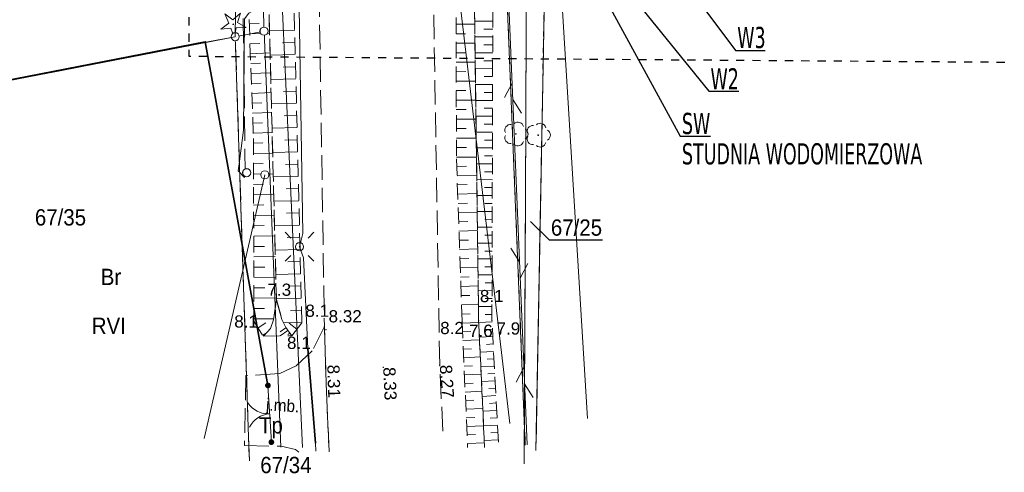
# Model space of a CAD drawing. Extents: x 5477991 to 5478204, y 5952118 to 5952269.
# Tile 3 of 9: x 5478103 to 5478163, y 5952169 to 5952196. Entities that reach past the tile are written whole.
import ezdxf

# ---------------------------------------------------------------- set-up
doc = ezdxf.new("R2010")
doc.units = 0
doc.header["$LTSCALE"] = 0.5
for name, pattern in [('2 1', [3, 2, -1]), ('3 1', [4, 3, -1]), ('BLP', [2, 1, -1]), ('EGKK', [4, 3, -1]), ('EGUG', [2, 1, -1])]:
    doc.linetypes.add(name, pattern=pattern)
doc.layers.get('0').update_dxf_attribs({"color": 251})
for name, color, linetype, lineweight in [('--- 01 WODA OZNACZENIA', 160, 'Continuous', 25), ('EGDE', 7, 'Continuous', 20), ('EGDE_O', 7, 'Continuous', 20), ('EGKK', 251, 'Continuous', 20), ('EGKK_O', 251, 'Continuous', 20), ('EGPG', 251, 'Continuous', 20), ('EGPG_O', 251, 'Continuous', 20), ('EGUG', 251, 'Continuous', 20), ('EGUG_O', 251, 'Continuous', 20), ('OTK', 251, 'Continuous', 20), ('OTK_O', 251, 'Continuous', 20), ('OTO', 251, 'Continuous', 20), ('OTR', 251, 'Continuous', 20), ('OTRN', 251, 'Continuous', 20), ('OTRN_O', 251, 'Continuous', 18), ('OTRS', 251, 'Continuous', 20), ('OTRS_O', 251, 'Continuous', 18), ('OTZ', 7, 'Continuous', 20), ('SUE', 251, 'Continuous', 20), ('SUK', 251, 'Continuous', 20), ('SUL', 251, 'Continuous', 20), ('SUP', 251, 'Continuous', 20), ('SUT', 251, 'Continuous', 20), ('SUW', 251, 'Continuous', 20)]:
    doc.layers.add(name, color=color, linetype=linetype, lineweight=lineweight)
doc.layers.add('Strzałka', color=251, linetype='Continuous')
doc.styles.add('BDOT', font='Arial.ttf', dxfattribs={"width": 0.9})
doc.styles.add('EGBP', font='arial.ttf')
doc.styles.add('EGiB', font='Arial.ttf', dxfattribs={"width": 0.9})
doc.styles.add('PZ', font='romand.shx', dxfattribs={"width": 0.7})
doc.linetypes.add('OTOO', pattern='A,7.5,[30,msgB.shx,S=1.28,R=0,X=0,Y=0],7.5', length=15)
doc.linetypes.add('SUTP', pattern='A,7.5,[50,msgB.shx,S=1,R=0,X=0,Y=0],15,[50,msgB.shx,S=1,R=180,X=0,Y=0],7.5', length=30)
doc.dimstyles.new('PZ', dxfattribs={"dimscale": 0.5, "dimtxt": 2.2, "dimasz": 0, "dimexe": 0, "dimexo": 0, "dimgap": 0.5, "dimtad": 1, "dimdec": 1, "dimlfac": 0.1, "dimzin": 0, "dimdsep": 46, "dimtxsty": 'PZ', "dimcen": 0.09, "dimse1": 1, "dimse2": 1, "dimsd1": 1, "dimsd2": 1, "dimclrd": 8, "dimclre": 8, "dimclrt": 256, "dimadec": 0, "dimazin": 0, "dimtfac": 1, "dimtdec": 1, "dimtofl": 0, "dimtmove": 1, "dimatfit": 3, "dimfxl": 1, "dimtolj": 1, "dimtzin": 0, "dimarcsym": 0})

# ---------------------------------------------------------------- blocks, each defined once
blk = doc.blocks.new('oto')
at = {"layer": 'OTO', "color": 0, "const_width": 0.35}
blk.add_lwpolyline([(-0.175, 0, 1), (0.175, 0, 1)], format="xyb", close=True, dxfattribs=at)
blk = doc.blocks.new('OTOB')
at = {"layer": 'OTO', "color": 0, "lineweight": 18}
for centre, start, end in [((0, 3), 209.9347, 270.0084), ((0.02, -3), 90.3479, 149.9343)]:
    blk.add_arc(centre, 3, start, end, dxfattribs=at)
blk = doc.blocks.new('OTRN')
at = {"layer": 'OTRN', "color": 0, "const_width": 0.09}
blk.add_lwpolyline([(-0.04, 0, 1), (0.04, 0, 1)], format="xyb", close=True, dxfattribs=at)
at = {"layer": 'OTRN_O', "color": 0, "style": 'BDOT'}
blk.add_attdef('RZEDNA', (0.51, 0.52), '', height=1.5, dxfattribs=at)
blk = doc.blocks.new('OTZL')
at = {"layer": 'OTZ', "color": 0, "lineweight": 18, "const_width": 0.1}
blk.add_lwpolyline([(-0.05, 0, 1), (0.05, 0, 1)], format="xyb", close=True, dxfattribs=at)
at = {"layer": 'OTZ', "color": 0, "lineweight": 18}
for centre, start, end in [((0.25, 0.76), 12, 132), ((-0.65, 0.47), 84, 204), ((0.8, 0), 300, 60), ((-0.65, -0.47), 156, 276), ((0.25, -0.76), 228, 348)]:
    blk.add_arc(centre, 0.7, start, end, dxfattribs=at)
blk = doc.blocks.new('OTZG')
at = {"layer": 'OTZ', "color": 0, "lineweight": 18}
for p, q in [((-1.04, 1.27, 0.5), (-0.04, 0.56, 0.5)), ((-0.55, 0.14, 0.5), (-1.04, 1.27, 0.5)), ((-0.04, 0.56, 0.5), (0.88, 1.38, 0.5)), ((0.88, 1.38, 0.5), (0.53, 0.21, 0.5)), ((-1.53, -0.6, 0.5), (-0.55, 0.14, 0.5)), ((0.53, 0.21, 0.5), (1.59, -0.41, 0.5)), ((-0.3, -0.48, 0.5), (-1.53, -0.6, 0.5)), ((0.1, -1.64, 0.5), (-0.3, -0.48, 0.5)), ((0.36, -0.44, 0.5), (0.1, -1.64, 0.5)), ((1.59, -0.41, 0.5), (0.36, -0.44, 0.5))]:
    blk.add_line(p, q, dxfattribs=at)
at = {"layer": 'OTZ', "color": 0, "lineweight": 18, "const_width": 0.1}
blk.add_lwpolyline([(-0.05, 0, 1), (0.05, 0, 1)], format="xyb", close=True, dxfattribs=at)
blk = doc.blocks.new('OTRS')
at = {"layer": 'OTRS', "color": 0, "lineweight": -3, "const_width": 0.09}
blk.add_lwpolyline([(-0.04, 0, 1), (0.04, 0, 1)], format="xyb", close=True, dxfattribs=at)
at = {"layer": 'OTRS_O', "color": 0, "style": 'BDOT'}
blk.add_attdef('RZEDNA', (0.51, 0.52), '', height=1.5, dxfattribs=at)
blk = doc.blocks.new('SUPP')
at = {"color": 0}
blk.add_wipeout([(0.48, 0), (0.46, 0.15), (0.39, 0.28), (0.28, 0.39), (0.15, 0.46), (0, 0.48), (-0.15, 0.46), (-0.28, 0.39), (-0.39, 0.28), (-0.46, 0.15), (-0.48, 0), (-0.46, -0.15), (-0.39, -0.28), (-0.28, -0.39), (-0.15, -0.46), (0, -0.48), (0.15, -0.46), (0.28, -0.39), (0.39, -0.28), (0.46, -0.15)], dxfattribs=at).dxf.layer = 'SUP'
at = {"layer": 'SUP', "color": 0, "lineweight": 18}
blk.add_circle((0, 0), 0.5, dxfattribs=at)
blk = doc.blocks.new('SUEO')
at = {"layer": 'SUE', "color": 0, "lineweight": 18}
blk.add_circle((0, 0), 0.5, dxfattribs=at)
blk = doc.blocks.new('SUE_L')
at = {"layer": 'SUE', "color": 0, "lineweight": 18}
for p, q in [((-1.77, 1.77), (-1.06, 1.06)), ((1.06, 1.06), (1.77, 1.77)), ((-1.77, -1.77), (-1.06, -1.06)), ((1.06, -1.06), (1.77, -1.77))]:
    blk.add_line(p, q, dxfattribs=at)
at = {"layer": 'SUE', "color": 0, "const_width": 0.09}
blk.add_lwpolyline([(-0.04, 0, 1), (0.04, 0, 1)], format="xyb", close=True, dxfattribs=at)
blk = doc.blocks.new('EGPG_a')
at = {"layer": 'EGPG_O', "color": 0, "style": 'EGBP'}
blk.add_attdef('NRP', (0.98, 0.52), '', height=1.5, dxfattribs=at)
at = {"color": 0}
blk.add_wipeout([(0.48, 0), (0.46, 0.15), (0.39, 0.28), (0.28, 0.39), (0.15, 0.46), (0, 0.48), (-0.15, 0.46), (-0.28, 0.39), (-0.39, 0.28), (-0.46, 0.15), (-0.48, 0), (-0.46, -0.15), (-0.39, -0.28), (-0.28, -0.39), (-0.15, -0.46), (0, -0.48), (0.15, -0.46), (0.28, -0.39), (0.39, -0.28), (0.46, -0.15)], dxfattribs=at).dxf.layer = 'EGPG'
at = {"layer": 'EGPG', "color": 0, "lineweight": 18}
blk.add_circle((0, 0, 1), 0.5, dxfattribs=at)
blk = doc.blocks.new('SUTP')
at = {"layer": 'SUT', "color": 0, "lineweight": 18}
for p, q in [((-1, 0.27), (0, 2)), ((1, -1.73), (0, 0))]:
    blk.add_line(p, q, dxfattribs=at)

msp = doc.modelspace()

# ---------------------------------------------------------------- linework, layer by layer
at = {"layer": 'EGDE', "lineweight": 18}
for points in [[(5478138.643, 5952261.948), (5478135.96, 5952225.92), (5478183.22, 5952225.18), (5478182.42, 5952197.17), (5478135.06, 5952197.9), (5478134.54, 5952169.916)], [(5478133.87, 5952170.732), (5478132.75, 5952197.94), (5478131.99, 5952216.23), (5478132.73, 5952225.97), (5478135.46, 5952261.562)], [(5478117.721, 5952259.545), (5478116.78, 5952247.79), (5478116.07, 5952195.31), (5478117.84, 5952195.65), (5478117.03, 5952216.4), (5478120.247, 5952259.821)], [(5478134.548, 5952170.371), (5478135.06, 5952197.9), (5478132.75, 5952197.94), (5478133.89, 5952170.239)]]:
    msp.add_lwpolyline(points, dxfattribs=at)
at = {"layer": 'EGKK', "color": 82, "linetype": 'EGKK', "lineweight": 18, "true_color": 0x24bc24}
msp.add_lwpolyline([(5478134.569, 5952171.505), (5478134.566, 5952171.323)], dxfattribs=at)
at = {"layer": 'EGUG', "linetype": 'EGUG', "lineweight": 18}
for points in [[(5478133.878, 5952170.536), (5478132.75, 5952197.94), (5478131.99, 5952216.23), (5478132.73, 5952225.97), (5478135.479, 5952261.807)], [(5478134.566, 5952171.322), (5478135.06, 5952197.9), (5478135.96, 5952225.92), (5478138.641, 5952261.913)], [(5478135.458, 5952261.531), (5478132.73, 5952225.97), (5478131.99, 5952216.23), (5478132.75, 5952197.94), (5478133.841, 5952171.424)], [(5478201.197, 5952247.222), (5478186.09, 5952245.8), (5478183.22, 5952225.18), (5478182.42, 5952197.17), (5478135.06, 5952197.9), (5478134.54, 5952169.967)]]:
    msp.add_lwpolyline(points, dxfattribs=at)
at = {"layer": 'OTK', "linetype": '3 1', "lineweight": 18}
for points in [[(5478124.2, 5952259.624), (5478123.45, 5952250.23), (5478122.17, 5952231.51), (5478121.79, 5952221.71), (5478121.19, 5952200.03), (5478121.55, 5952177.52), (5478121.71, 5952172.53), (5478121.84, 5952169.929)], [(5478128.828, 5952171.097), (5478128.63, 5952175.15), (5478128.21, 5952200), (5478128.68, 5952218.43), (5478128.8, 5952220.95), (5478128.95, 5952224.6), (5478129.06, 5952228.05), (5478130.35, 5952248.13), (5478131.12, 5952258.45), (5478131.23, 5952259.771)], [(5478121.845, 5952169.833), (5478121.71, 5952172.53), (5478121.55, 5952177.52), (5478120.8, 5952176.04), (5478119.82, 5952175.12), (5478118.82, 5952174.65), (5478116.73, 5952174.51), (5478116.64, 5952170.22), (5478118.89, 5952170.18), (5478119.78, 5952169.97), (5478119.973, 5952169.824)]]:
    msp.add_lwpolyline(points, dxfattribs=at)
at = {"layer": 'OTO', "lineweight": 18}
msp.add_lwpolyline([(5478118.08, 5952173.91), (5478118.29, 5952170.43)], dxfattribs=at)
at = {"layer": 'OTR'}
for p, q in [((5478116.931, 5952196.094), (5478117.547, 5952196.117)), ((5478129.639, 5952196.073), (5478130.784, 5952196.076)), ((5478131.891, 5952196.266), (5478130.781, 5952196.269)), ((5478116.953, 5952195.485), (5478118.18, 5952195.53)), ((5478119.722, 5952195.705), (5478118.176, 5952195.667)), ((5478129.64, 5952195.491), (5478130.216, 5952195.493)), ((5478131.888, 5952195.293), (5478130.794, 5952195.296)), ((5478131.89, 5952195.779), (5478131.339, 5952195.781)), ((5478116.976, 5952194.876), (5478117.586, 5952194.899)), ((5478119.74, 5952194.958), (5478118.968, 5952194.939)), ((5478129.642, 5952194.909), (5478130.799, 5952194.912)), ((5478131.887, 5952194.806), (5478131.344, 5952194.808)), ((5478116.998, 5952194.267), (5478118.211, 5952194.312)), ((5478119.758, 5952194.211), (5478118.215, 5952194.173)), ((5478129.643, 5952194.327), (5478130.225, 5952194.328)), ((5478131.886, 5952194.32), (5478130.807, 5952194.323)), ((5478117.021, 5952193.658), (5478117.624, 5952193.68)), ((5478119.777, 5952193.463), (5478119.005, 5952193.445)), ((5478129.645, 5952193.745), (5478130.814, 5952193.748)), ((5478131.884, 5952193.833), (5478131.349, 5952193.835)), ((5478117.043, 5952193.049), (5478118.242, 5952193.093)), ((5478129.646, 5952193.162), (5478130.234, 5952193.164)), ((5478131.883, 5952193.347), (5478130.819, 5952193.349)), ((5478131.882, 5952192.86), (5478131.354, 5952192.861)), ((5478117.066, 5952192.44), (5478117.662, 5952192.462)), ((5478119.795, 5952192.716), (5478118.253, 5952192.679)), ((5478129.648, 5952192.58), (5478130.829, 5952192.583)), ((5478131.88, 5952192.373), (5478130.832, 5952192.376)), ((5478117.088, 5952191.831), (5478118.274, 5952191.875)), ((5478119.813, 5952191.969), (5478119.043, 5952191.95)), ((5478129.649, 5952191.998), (5478130.243, 5952192)), ((5478131.879, 5952191.887), (5478131.359, 5952191.888)), ((5478117.111, 5952191.222), (5478117.7, 5952191.244)), ((5478119.831, 5952191.222), (5478118.291, 5952191.185)), ((5478129.651, 5952191.416), (5478130.844, 5952191.419)), ((5478131.878, 5952191.4), (5478130.845, 5952191.403)), ((5478117.133, 5952190.613), (5478118.305, 5952190.656)), ((5478119.85, 5952190.475), (5478119.08, 5952190.456)), ((5478129.652, 5952190.834), (5478130.252, 5952190.835)), ((5478131.875, 5952190.427), (5478130.857, 5952190.43)), ((5478131.876, 5952190.914), (5478131.364, 5952190.915)), ((5478117.156, 5952190.004), (5478117.738, 5952190.025)), ((5478129.654, 5952190.251), (5478130.86, 5952190.255)), ((5478131.873, 5952189.941), (5478131.369, 5952189.942)), ((5478117.178, 5952189.395), (5478118.336, 5952189.438)), ((5478119.868, 5952189.728), (5478118.33, 5952189.69)), ((5478129.655, 5952189.669), (5478130.261, 5952189.671)), ((5478131.872, 5952189.454), (5478130.87, 5952189.457)), ((5478117.191, 5952188.786), (5478117.772, 5952188.787)), ((5478119.886, 5952188.981), (5478119.118, 5952188.962)), ((5478129.657, 5952189.087), (5478130.875, 5952189.09)), ((5478131.871, 5952188.968), (5478131.373, 5952188.969)), ((5478117.192, 5952188.152), (5478118.369, 5952188.155)), ((5478119.904, 5952188.234), (5478118.368, 5952188.196)), ((5478129.658, 5952188.505), (5478130.27, 5952188.507)), ((5478131.869, 5952188.481), (5478130.883, 5952188.484)), ((5478131.868, 5952187.995), (5478131.378, 5952187.996)), ((5478117.194, 5952187.517), (5478117.79, 5952187.519)), ((5478119.923, 5952187.487), (5478119.155, 5952187.468)), ((5478129.66, 5952187.923), (5478130.89, 5952187.926)), ((5478129.677, 5952187.341), (5478130.287, 5952187.362)), ((5478131.867, 5952187.508), (5478130.895, 5952187.511)), ((5478117.196, 5952186.883), (5478118.402, 5952186.886)), ((5478119.941, 5952186.739), (5478118.407, 5952186.702)), ((5478129.697, 5952186.775), (5478130.904, 5952186.817)), ((5478131.865, 5952187.022), (5478131.383, 5952187.023)), ((5478117.198, 5952186.249), (5478117.808, 5952186.25)), ((5478129.716, 5952186.209), (5478130.314, 5952186.23)), ((5478131.864, 5952186.535), (5478130.908, 5952186.538)), ((5478117.199, 5952185.615), (5478118.435, 5952185.618)), ((5478119.959, 5952185.992), (5478119.192, 5952185.974)), ((5478129.736, 5952185.643), (5478130.919, 5952185.685)), ((5478131.861, 5952185.562), (5478130.92, 5952185.565)), ((5478131.863, 5952186.049), (5478131.388, 5952186.05)), ((5478117.201, 5952184.98), (5478117.826, 5952184.982)), ((5478119.977, 5952185.245), (5478118.445, 5952185.208)), ((5478129.756, 5952185.078), (5478130.341, 5952185.098)), ((5478131.86, 5952185.075), (5478131.393, 5952185.077)), ((5478117.203, 5952184.346), (5478118.467, 5952184.349)), ((5478119.996, 5952184.498), (5478119.23, 5952184.479)), ((5478129.776, 5952184.512), (5478130.934, 5952184.552)), ((5478131.859, 5952184.589), (5478130.933, 5952184.592)), ((5478117.204, 5952183.712), (5478117.844, 5952183.714)), ((5478120.014, 5952183.751), (5478118.483, 5952183.714)), ((5478129.795, 5952183.946), (5478130.368, 5952183.966)), ((5478131.857, 5952184.102), (5478131.398, 5952184.104)), ((5478129.815, 5952183.38), (5478130.948, 5952183.42)), ((5478131.856, 5952183.616), (5478130.946, 5952183.618)), ((5478131.855, 5952183.129), (5478131.403, 5952183.131)), ((5478117.206, 5952183.078), (5478118.5, 5952183.081)), ((5478120.032, 5952183.004), (5478119.267, 5952182.985)), ((5478129.835, 5952182.814), (5478130.395, 5952182.834)), ((5478131.853, 5952182.643), (5478130.958, 5952182.645)), ((5478117.208, 5952182.443), (5478117.862, 5952182.445)), ((5478120.05, 5952182.257), (5478118.522, 5952182.219)), ((5478129.855, 5952182.248), (5478130.963, 5952182.287)), ((5478131.852, 5952182.156), (5478131.408, 5952182.158)), ((5478117.209, 5952181.809), (5478118.532, 5952181.813)), ((5478120.068, 5952181.51), (5478119.305, 5952181.491)), ((5478129.875, 5952181.683), (5478130.422, 5952181.702)), ((5478131.851, 5952181.67), (5478130.971, 5952181.672)), ((5478117.211, 5952181.175), (5478117.88, 5952181.177)), ((5478120.087, 5952180.762), (5478118.56, 5952180.725)), ((5478129.894, 5952181.117), (5478130.978, 5952181.155)), ((5478131.848, 5952180.697), (5478130.984, 5952180.699)), ((5478131.849, 5952181.183), (5478131.413, 5952181.184)), ((5478117.213, 5952180.541), (5478118.565, 5952180.544)), ((5478129.914, 5952180.551), (5478130.45, 5952180.57)), ((5478131.846, 5952180.21), (5478131.418, 5952180.211)), ((5478117.215, 5952179.906), (5478117.898, 5952179.908)), ((5478120.105, 5952180.015), (5478119.342, 5952179.997)), ((5478129.934, 5952179.985), (5478130.992, 5952180.022)), ((5478131.845, 5952179.724), (5478130.996, 5952179.726)), ((5478117.216, 5952179.272), (5478118.598, 5952179.276)), ((5478120.123, 5952179.268), (5478118.599, 5952179.231)), ((5478129.954, 5952179.419), (5478130.477, 5952179.438)), ((5478129.974, 5952178.853), (5478131.007, 5952178.89)), ((5478131.844, 5952179.237), (5478131.423, 5952179.238)), ((5478117.218, 5952178.638), (5478117.87, 5952178.64)), ((5478120.141, 5952178.521), (5478119.467, 5952178.505)), ((5478129.993, 5952178.288), (5478130.504, 5952178.306)), ((5478131.842, 5952178.751), (5478131.009, 5952178.753)), ((5478131.841, 5952178.264), (5478131.428, 5952178.265)), ((5478117.22, 5952178.004), (5478118.43, 5952178.007)), ((5478117.476, 5952177.443), (5478117.956, 5952177.746)), ((5478120.16, 5952177.774), (5478119.04, 5952177.747)), ((5478119.854, 5952177.366), (5478119.377, 5952177.736)), ((5478130.014, 5952177.722), (5478131.026, 5952177.766)), ((5478131.844, 5952177.811), (5478131.026, 5952177.767)), ((5478117.762, 5952176.99), (5478117.981, 5952177.127)), ((5478119.183, 5952177.452), (5478118.831, 5952177.197)), ((5478119.302, 5952177.288), (5478118.833, 5952176.948)), ((5478119.421, 5952177.124), (5478119.304, 5952177.039)), ((5478130.037, 5952177.195), (5478130.544, 5952177.217)), ((5478131.868, 5952177.359), (5478131.458, 5952177.337)), ((5478130.06, 5952176.668), (5478131.076, 5952176.712)), ((5478131.892, 5952176.906), (5478131.069, 5952176.862)), ((5478131.917, 5952176.454), (5478131.504, 5952176.431)), ((5478130.083, 5952176.14), (5478130.592, 5952176.163)), ((5478131.941, 5952176.001), (5478131.112, 5952175.957)), ((5478130.106, 5952175.613), (5478131.126, 5952175.658)), ((5478131.965, 5952175.549), (5478131.549, 5952175.526)), ((5478130.129, 5952175.086), (5478130.64, 5952175.108)), ((5478131.99, 5952175.096), (5478131.155, 5952175.051)), ((5478132.014, 5952174.644), (5478131.595, 5952174.621)), ((5478130.152, 5952174.559), (5478131.176, 5952174.604)), ((5478130.174, 5952174.032), (5478130.688, 5952174.054)), ((5478132.038, 5952174.191), (5478131.198, 5952174.146)), ((5478130.197, 5952173.505), (5478131.226, 5952173.549)), ((5478132.063, 5952173.739), (5478131.641, 5952173.716)), ((5478130.22, 5952172.978), (5478130.736, 5952173)), ((5478132.087, 5952173.287), (5478131.24, 5952173.241)), ((5478132.111, 5952172.834), (5478131.687, 5952172.811)), ((5478130.243, 5952172.45), (5478131.276, 5952172.495)), ((5478132.136, 5952172.382), (5478131.283, 5952172.336)), ((5478130.266, 5952171.923), (5478130.783, 5952171.946)), ((5478132.16, 5952171.929), (5478131.732, 5952171.906)), ((5478130.289, 5952171.396), (5478131.326, 5952171.441)), ((5478132.185, 5952171.477), (5478131.326, 5952171.431)), ((5478132.209, 5952171.024), (5478131.778, 5952171.001)), ((5478130.312, 5952170.869), (5478130.831, 5952170.892)), ((5478132.233, 5952170.572), (5478131.369, 5952170.525)), ((5478130.335, 5952170.342), (5478131.375, 5952170.387))]:
    msp.add_line(p, q, dxfattribs=at)
at = {"layer": 'OTR', "linetype": '2 1', "lineweight": 18}
for points in [[(5478117.53, 5952222.83), (5478117.06, 5952221.9), (5478116.81, 5952199.37), (5478117.19, 5952189.07), (5478117.22, 5952177.85), (5478117.8, 5952176.93), (5478118.24, 5952177.41), (5478118.42, 5952177.94), (5478118.6, 5952179.18), (5478118.08, 5952199.41), (5478118.49, 5952220.25), (5478118.38, 5952221.78), (5478118.13, 5952222.25)], [(5478119.54, 5952176.96), (5478120.16, 5952177.76), (5478119.63, 5952199.47), (5478120.16, 5952221.93), (5478119.34, 5952222.82), (5478119.13, 5952222.24), (5478118.85, 5952221.79), (5478118.49, 5952220.25), (5478118.08, 5952199.41), (5478118.6, 5952179.18), (5478118.94, 5952177.96), (5478119.17, 5952177.47)], [(5478117.8, 5952176.93), (5478119.54, 5952176.96), (5478119.17, 5952177.47), (5478118.94, 5952177.96), (5478118.6, 5952179.18), (5478118.42, 5952177.94), (5478118.24, 5952177.41)]]:
    msp.add_lwpolyline(points, close=True, dxfattribs=at)
for points in [[(5478131.389, 5952170.103), (5478131.02, 5952177.9), (5478130.74, 5952199.46), (5478130.93, 5952216.73), (5478130.78, 5952218.43), (5478130.53, 5952218.92), (5478129.9, 5952218.27), (5478129.63, 5952199.49), (5478129.66, 5952187.82), (5478130.01, 5952177.81), (5478130.345, 5952170.112)], [(5478132.241, 5952170.434), (5478131.84, 5952177.88), (5478131.9, 5952199.5), (5478131.97, 5952218.27), (5478131.51, 5952218.87), (5478131.24, 5952218.45), (5478130.93, 5952216.73), (5478130.74, 5952199.46), (5478131.02, 5952177.9), (5478131.359, 5952170.742)]]:
    msp.add_lwpolyline(points, dxfattribs=at)
at = {"layer": 'Strzałka'}
msp.add_polyline3d([(5478138.636, 5952182.829, 0), (5478135.383, 5952182.829, 0), (5478134.201, 5952183.974, 0)], dxfattribs=at)
at = {"layer": 'SUK', "lineweight": 18}
for points in [[(5478132.942, 5952171.567), (5478132.46, 5952175.59), (5478129.6, 5952199.72), (5478132.13, 5952248.55)], [(5478137.704, 5952171.888), (5478135.32, 5952210.94), (5478137.17, 5952247.91)]]:
    msp.add_lwpolyline(points, dxfattribs=at)
at = {"layer": 'SUL', "lineweight": 35}
msp.add_lwpolyline([(5478121, 5952170.37), (5478120.53, 5952176.17)], dxfattribs=at)
at = {"layer": 'SUT', "linetype": '3 1', "lineweight": 18}
for points in [[(5478133.821, 5952169.105), (5478134, 5952207.05), (5478136.79, 5952259.85), (5478141.44, 5952266.25)], [(5478133.828, 5952170.469), (5478134, 5952207.05), (5478136.79, 5952259.85), (5478141.44, 5952266.25)]]:
    msp.add_lwpolyline(points, dxfattribs=at)
at = {"layer": 'SUT', "linetype": 'Continuous', "lineweight": 18, "flags": 128}
msp.add_lwpolyline([(5478136.83, 5952260.26), (5478132.65, 5952202.7), (5478133.996, 5952170.257)], dxfattribs=at)

# ---------------------------------------------------------------- block references
at = {"layer": 'OTO', "xscale": 0.5, "yscale": 0.5, "zscale": 0.5}
msp.add_blockref('oto', (5478118.08, 5952173.91), dxfattribs=at)
at = {"layer": 'OTO', "color": 18, "true_color": 0x000000, "xscale": 0.5, "yscale": 0.5, "zscale": 0.5, "rotation": 3.453316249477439}
msp.add_blockref('OTOB', (5478118.185, 5952172.17), dxfattribs=at)
at = {"layer": 'OTO', "color": 18, "true_color": 0x000000, "xscale": 0.5, "yscale": 0.5, "zscale": 0.5}
msp.add_blockref('oto', (5478118.29, 5952170.43), dxfattribs=at)
at = {"layer": 'OTRN'}
ref = msp.add_blockref('OTRN', (5478118.6, 5952179.18), dxfattribs=dict(at, xscale=0.5, yscale=0.5, zscale=0.5, rotation=360))
ref.add_attrib('RZEDNA', '7.3', (5478118.05, 5952179.41, 7.3), dxfattribs={"layer": 'OTRN_O', "color": 0, "height": 0.75, "style": 'BDOT'})
ref = msp.add_blockref('OTRN', (5478131, 5952178.91), dxfattribs=dict(at, xscale=0.5, yscale=0.5, zscale=0.5, rotation=360))
ref.add_attrib('RZEDNA', '8.1', (5478131.098, 5952179.02, 8.1), dxfattribs={"layer": 'OTRN_O', "color": 0, "height": 0.75, "style": 'BDOT'})
ref = msp.add_blockref('OTRN', (5478120.16, 5952177.76), dxfattribs=dict(at, xscale=0.5, yscale=0.5, zscale=0.5, rotation=360))
ref.add_attrib('RZEDNA', '8.1', (5478120.377, 5952178.12, 8.1), dxfattribs={"layer": 'OTRN_O', "color": 0, "height": 0.75, "style": 'BDOT'})
ref = msp.add_blockref('OTRN', (5478117.22, 5952177.85), dxfattribs=dict(at, xscale=0.5, yscale=0.5, zscale=0.5, rotation=360))
ref.add_attrib('RZEDNA', '8.1', (5478116.01, 5952177.46, 8.1), dxfattribs={"layer": 'OTRN_O', "color": 0, "height": 0.75, "style": 'BDOT'})
ref = msp.add_blockref('OTRN', (5478130.01, 5952177.81), dxfattribs=dict(at, xscale=0.5, yscale=0.5, zscale=0.5, rotation=360))
ref.add_attrib('RZEDNA', '8.2', (5478128.66, 5952177.06, 8.2), dxfattribs={"layer": 'OTRN_O', "color": 0, "height": 0.75, "style": 'BDOT'})
ref = msp.add_blockref('OTRN', (5478131.02, 5952177.9), dxfattribs=dict(at, xscale=0.5, yscale=0.5, zscale=0.5, rotation=360))
ref.add_attrib('RZEDNA', '7.6', (5478130.43, 5952176.89, 7.6), dxfattribs={"layer": 'OTRN_O', "color": 0, "height": 0.75, "style": 'BDOT'})
ref = msp.add_blockref('OTRN', (5478131.84, 5952177.88), dxfattribs=dict(at, xscale=0.5, yscale=0.5, zscale=0.5, rotation=360))
ref.add_attrib('RZEDNA', '7.9', (5478132.12, 5952177.03, 7.9), dxfattribs={"layer": 'OTRN_O', "color": 0, "height": 0.75, "style": 'BDOT'})
ref = msp.add_blockref('OTRN', (5478119.54, 5952176.96), dxfattribs=dict(at, xscale=0.5, yscale=0.5, zscale=0.5, rotation=360))
ref.add_attrib('RZEDNA', '8.1', (5478119.25, 5952176.15, 8.1), dxfattribs={"layer": 'OTRN_O', "color": 0, "height": 0.75, "style": 'BDOT'})
at = {"layer": 'OTRS', "xscale": 0.5, "yscale": 0.5, "zscale": 0.5, "rotation": 360}
msp.add_blockref('OTRS', (5478121.55, 5952177.52), dxfattribs=at).add_auto_attribs({'RZEDNA': '8.32'})
at = {"layer": 'OTRS'}
ref = msp.add_blockref('OTRS', (5478121.64, 5952177.33), dxfattribs=dict(at, xscale=0.5, yscale=0.5, zscale=0.5, rotation=360))
ref.add_attrib('RZEDNA', '8.31', (5478121.727, 5952175.174, 8.31), dxfattribs={"layer": 'OTRS_O', "color": 0, "height": 0.75, "rotation": 271.65992, "style": 'BDOT'})
ref = msp.add_blockref('OTRS', (5478125.16, 5952175.02), dxfattribs=dict(at, xscale=0.5, yscale=0.5, zscale=0.5, rotation=360))
ref.add_attrib('RZEDNA', '8.33', (5478125.16, 5952175.02, 8.33), dxfattribs={"layer": 'OTRS_O', "color": 0, "height": 0.75, "rotation": 272.50159, "style": 'BDOT'})
ref = msp.add_blockref('OTRS', (5478128.63, 5952175.15), dxfattribs=dict(at, xscale=0.5, yscale=0.5, zscale=0.5, rotation=360))
ref.add_attrib('RZEDNA', '8.27', (5478128.63, 5952175.15, 8.27), dxfattribs={"layer": 'OTRS_O', "color": 0, "height": 0.75, "rotation": 274.08525, "style": 'BDOT'})
at = {"layer": 'OTZ', "xscale": 0.5, "yscale": 0.5, "zscale": 0.5, "rotation": 360}
for name, p in [('OTZG', (5478115.95, 5952196.07)), ('OTZL', (5478133.31, 5952189.34)), ('OTZL', (5478134.68, 5952189.27))]:
    msp.add_blockref(name, p, dxfattribs=at)
at = {"layer": 'SUT', "linetype": 'SUTP', "lineweight": 18, "xscale": 0.5, "yscale": 0.5, "zscale": 0.5}
for p, rotation in [((5478133.116, 5952191.46), 2.375405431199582), ((5478133.53, 5952181.498), 182.3754054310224), ((5478133.84, 5952174.004), 2.375405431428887)]:
    msp.add_blockref('SUTP', p, dxfattribs=dict(at, rotation=rotation))

# ---------------------------------------------------------------- texts
at = {"layer": '--- 01 WODA OZNACZENIA', "linetype": 'Continuous', "char_height": 1.3, "attachment_point": 4, "style": 'PZ'}
for s, insert in [('\\fTahoma|b0|i0|c238|p32;W3', (5478146.908, 5952195.247)), ('\\fTahoma|b0|i0|c238|p32;W2', (5478145.265, 5952192.723)), ('\\fTahoma|b0|i0|c238|p32;SW', (5478143.51, 5952189.973)), ('\\fTahoma|b0|i0|c238|p32;STUDNIA WODOMIERZOWA', (5478143.51, 5952188.111))]:
    msp.add_mtext(s, dxfattribs=dict(at, insert=insert))
at = {"layer": 'EGDE_O', "char_height": 1, "attachment_point": 7, "style": 'EGiB'}
for s, insert in [('67/35', (5478103.762, 5952183.71)), ('67/25\\P', (5478135.459, 5952183.084))]:
    msp.add_mtext(s, dxfattribs=dict(at, insert=insert))
at = {"layer": 'EGDE_O', "color": 18, "true_color": 0x000000, "insert": (5478117.608, 5952168.513), "char_height": 1, "attachment_point": 7, "style": 'EGiB'}
msp.add_mtext('67/34', dxfattribs=at)
at = {"layer": 'EGKK_O', "insert": (5478107.259, 5952178.071), "char_height": 1, "attachment_point": 1, "style": 'EGiB'}
msp.add_mtext('RVI', dxfattribs=at)
at = {"layer": 'EGUG_O', "insert": (5478107.809, 5952180.071), "char_height": 1, "attachment_point": 7, "style": 'EGiB'}
msp.add_mtext('Br', dxfattribs=at)
at = {"layer": 'EGUG_O', "color": 96, "true_color": 0x008000, "insert": (5478117.53, 5952170.66), "char_height": 1, "attachment_point": 7, "style": 'EGiB'}
msp.add_mtext('Tp', dxfattribs=at)
at = {"layer": 'OTK_O', "color": 18, "true_color": 0x000000, "insert": (5478117.93, 5952172.15), "char_height": 0.75, "attachment_point": 7, "rotation": 356.42329, "style": 'BDOT'}
msp.add_mtext('j.mb.', dxfattribs=at)

# ---------------------------------------------------------------- leaders
at = {"layer": '--- 01 WODA OZNACZENIA', "color": 4, "linetype": 'Continuous', "annotation_type": 0, "has_hookline": 1, "hookline_direction": 0}
for points, text_width in [([(5478138.559, 5952205.421), (5478146.808, 5952194.47)], 1.725), ([(5478138.395, 5952200.302), (5478145.165, 5952191.96)], 1.741)]:
    msp.add_leader(points, dimstyle='PZ', override={"dimgap": 0.2, "dimclrd": 256}, dxfattribs=dict(at, text_width=text_width))
at = {"layer": '--- 01 WODA OZNACZENIA', "color": 4, "linetype": 'Continuous', "has_arrowhead": 0, "annotation_type": 0, "has_hookline": 1, "hookline_direction": 0, "text_width": 1.763}
msp.add_leader([(5478137.335, 5952200.336), (5478143.41, 5952189.2)], dimstyle='PZ', override={"dimgap": 0.2, "dimclrd": 256}, dxfattribs=at)

# ---------------------------------------------------------------- next in the draw order: block references
at = {"layer": 'SUE', "xscale": 0.5, "yscale": 0.5, "zscale": 0.5, "rotation": 360}
msp.add_blockref('SUEO', (5478120.02, 5952182.42), dxfattribs=at)
at = {"layer": 'SUP', "xscale": 0.5, "yscale": 0.5, "zscale": 0.5, "rotation": 360}
msp.add_blockref('SUPP', (5478117.89, 5952186.83), dxfattribs=at)

# ---------------------------------------------------------------- next in the draw order: linework, layer by layer
at = {"layer": 'SUE', "linetype": '3 1', "lineweight": 18}
msp.add_lwpolyline([(5478116.68, 5952186.92), (5478116.56, 5952196.92), (5478134.56, 5952197.25), (5478134.74, 5952228.28), (5478137.44, 5952261.9), (5478138.39, 5952261.75), (5478138.62, 5952261.73), (5478140.85, 5952261.47), (5478140.97, 5952261.23)], dxfattribs=at)
at = {"layer": 'SUE', "lineweight": 18}
for points in [[(5478122.794, 5952259.321), (5478122.42, 5952255.09), (5478122.19, 5952254.15), (5478122.34, 5952253.46), (5478121.11, 5952234.56), (5478120.33, 5952218.76), (5478120.17, 5952218.07), (5478120.36, 5952217.46), (5478119.64, 5952204.23), (5478119.96, 5952199.59), (5478120.23, 5952183.23), (5478120.02, 5952182.42), (5478120.27, 5952181.74), (5478120.53, 5952176.17), (5478121, 5952170.37), (5478121.025, 5952169.868)], [(5478116.77, 5952186.97), (5478116.64, 5952186.66), (5478116.26, 5952187.08), (5478116.31, 5952187.51), (5478116.42, 5952188.31), (5478116.58, 5952189.57), (5478116.64, 5952196.4), (5478116.9, 5952196.75), (5478117.13, 5952196.87), (5478118.23, 5952196.84), (5478120.42, 5952196.88), (5478129.12, 5952196.94), (5478130.66, 5952197.19), (5478132.58, 5952197.2), (5478133.83, 5952197.25), (5478134.36, 5952197.45), (5478134.58, 5952197.99), (5478134.15, 5952206.13), (5478134.62, 5952212.34), (5478134.51, 5952219.92), (5478134.64, 5952225.79), (5478134.43, 5952231.37), (5478134.03, 5952236.57)], [(5478117.89, 5952186.83), (5478114.164, 5952170.652)]]:
    msp.add_lwpolyline(points, dxfattribs=at)

# ---------------------------------------------------------------- next in the draw order: block references
at = {"layer": 'SUE', "xscale": 0.5, "yscale": 0.5, "zscale": 0.5}
msp.add_blockref('SUE_L', (5478120.02, 5952182.42), dxfattribs=at)

# ---------------------------------------------------------------- next in the draw order: block references
at = {"layer": 'SUP', "xscale": 0.5, "yscale": 0.5, "zscale": 0.5, "rotation": 360}
msp.add_blockref('SUPP', (5478116.77, 5952186.97), dxfattribs=at)

# ---------------------------------------------------------------- next in the draw order: linework, layer by layer
at = {"layer": 'EGDE', "lineweight": 18}
for points in [[(5478116.934, 5952169.534), (5478116.07, 5952195.31), (5478089.866, 5952190.23)], [(5478118.874, 5952170.123), (5478117.84, 5952195.65), (5478116.07, 5952195.31), (5478116.935, 5952169.5)]]:
    msp.add_lwpolyline(points, dxfattribs=at)
at = {"layer": 'EGKK', "linetype": 'EGKK', "lineweight": 18}
msp.add_lwpolyline([(5478116.942, 5952169.284), (5478116.07, 5952195.31), (5478090.003, 5952190.257)], dxfattribs=at)

# ---------------------------------------------------------------- next in the draw order: block references
at = {"layer": 'EGPG', "xscale": 0.5, "yscale": 0.5, "zscale": 0.5, "rotation": 360}
for p in [(5478117.84, 5952195.65), (5478116.07, 5952195.31)]:
    msp.add_blockref('EGPG_a', p, dxfattribs=at)

# ---------------------------------------------------------------- next in the draw order: linework, layer by layer
at = {"color": 1, "linetype": 'BLP', "lineweight": 30, "flags": 128}
msp.add_lwpolyline([(5478188.435, 5952229.332), (5478187.552, 5952193.554), (5478113.251, 5952194.092), (5478113.161, 5952230.256), (5478188.435, 5952229.332), (5478188.435, 5952229.332)], dxfattribs=at)
at = {"layer": 'EGKK', "linetype": 'EGKK', "lineweight": 18}
msp.add_lwpolyline([(5478089.996, 5952190.255), (5478116.07, 5952195.31), (5478116.78, 5952247.79), (5478117.673, 5952258.939)], dxfattribs=at)
at = {"layer": 'OTO', "linetype": 'OTOO', "lineweight": 35}
msp.add_lwpolyline([(5478090.014, 5952190.28), (5478114.23, 5952195), (5478118.08, 5952173.91)], dxfattribs=at)
at = {"layer": 'SUW', "lineweight": 18}
msp.add_lwpolyline([(5478120.846, 5952259.693), (5478120.4, 5952253.44), (5478117.88, 5952220.52), (5478120.21, 5952170.106)], dxfattribs=at)

doc.saveas('drawing.dxf')
